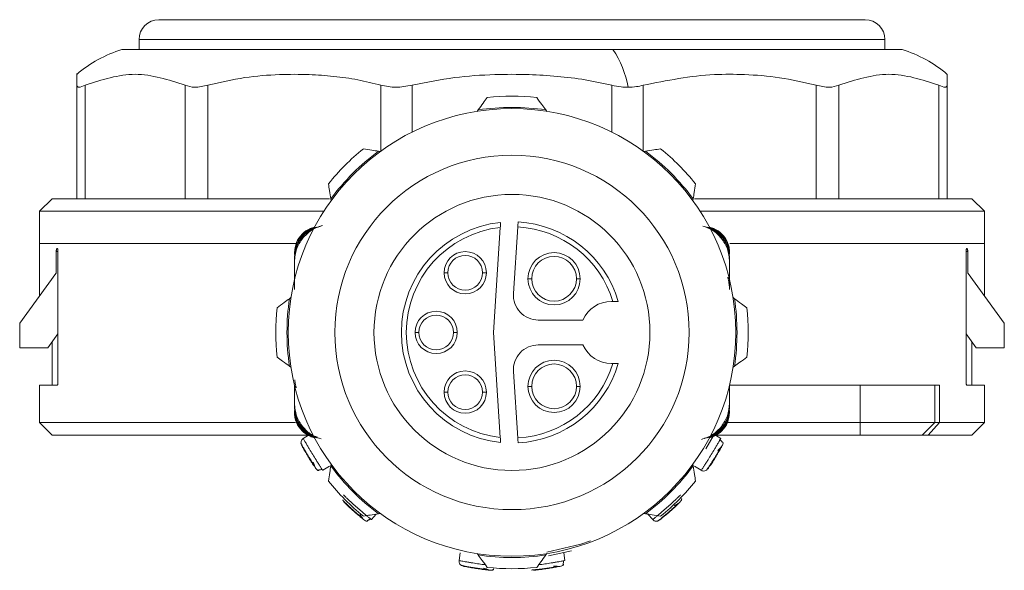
# Model space of a CAD drawing. Header units: millimetres. Extents: x -445 to 1926, y -59 to 420.
# Tile 33 of 44: x 808 to 847, y 155 to 177. Entities that reach past the tile are written whole.
import ezdxf

# ---------------------------------------------------------------- set-up
doc = ezdxf.new("R2010")
doc.units = ezdxf.units.MM
doc.linetypes.add('SLD-Solid', pattern=[0])

msp = doc.modelspace()

# ---------------------------------------------------------------- linework, layer by layer
at = {"color": 7, "linetype": 'SLD-Solid', "lineweight": 18}
for p, q in [((813.439, 177.16), (841.839, 177.16)), ((812.639, 176.36), (842.639, 176.36)), ((812.639, 175.96), (812.639, 176.36)), ((842.639, 175.96), (842.639, 176.36)), ((811.949, 175.96), (831.7, 175.96)), ((831.7, 175.96), (843.329, 175.96)), ((845.139, 174.963), (845.139, 174.525)), ((810.139, 169.96), (810.139, 174.525)), ((810.474, 169.96), (810.474, 174.525)), ((814.493, 169.96), (814.493, 174.525)), ((815.408, 169.96), (815.408, 174.525)), ((822.37, 171.881), (822.37, 174.525)), ((823.62, 172.637), (823.62, 174.525)), ((831.658, 172.637), (831.658, 174.525)), ((832.908, 171.881), (832.908, 174.525)), ((839.87, 169.96), (839.87, 174.525)), ((840.785, 169.96), (840.785, 174.525)), ((844.804, 169.96), (844.804, 174.525)), ((845.139, 169.96), (845.139, 174.525)), ((826.281, 173.532), (826.239, 173.475)), ((829.039, 173.475), (828.998, 173.532)), ((822.343, 171.861), (822.273, 171.872)), ((833.006, 171.872), (832.936, 171.861)), ((809.139, 169.96), (808.639, 169.46)), ((809.139, 169.96), (820.296, 169.96)), ((820.352, 169.951), (820.363, 169.881)), ((834.916, 169.881), (834.927, 169.951)), ((834.982, 169.96), (846.139, 169.96)), ((846.139, 169.96), (846.639, 169.46)), ((808.639, 169.46), (820.074, 169.46)), ((808.639, 168.16), (808.639, 169.46)), ((835.205, 169.46), (846.639, 169.46)), ((846.639, 168.16), (846.639, 169.46)), ((827.17, 168.809), (826.895, 164.585)), ((827.698, 166.15), (827.873, 168.828)), ((808.639, 168.16), (808.639, 166.063)), ((808.639, 168.16), (818.958, 168.16)), ((836.4, 168.16), (846.639, 168.16)), ((846.639, 166.063), (846.639, 168.16)), ((809.309, 167.835), (809.309, 166.96)), ((809.379, 167.835), (809.309, 167.835)), ((809.379, 162.585), (809.379, 167.835)), ((818.889, 167.799), (818.889, 167.725)), ((818.889, 167.614), (818.889, 167.54)), ((818.889, 166.336), (818.889, 167.54)), ((836.389, 167.8), (836.389, 167.726)), ((836.389, 167.615), (836.389, 167.541)), ((836.389, 167.541), (836.389, 167.43)), ((845.9, 162.585), (845.9, 167.835)), ((845.97, 167.835), (845.9, 167.835)), ((845.97, 167.835), (845.97, 166.96)), ((818.889, 167.43), (818.889, 166.306)), ((836.389, 167.43), (836.389, 166.307)), ((809.289, 166.96), (807.839, 164.96)), ((809.289, 166.96), (809.309, 166.96)), ((825.057, 166.985), (824.907, 166.985)), ((826.457, 166.985), (826.607, 166.985)), ((828.432, 166.744), (828.282, 166.744)), ((830.232, 166.744), (830.382, 166.744)), ((845.989, 166.96), (845.97, 166.96)), ((847.439, 164.96), (845.989, 166.96)), ((818.749, 165.985), (818.692, 165.943)), ((836.587, 165.943), (836.53, 165.985)), ((831.701, 165.835), (831.639, 165.835)), ((807.839, 163.96), (807.839, 164.96)), ((830.494, 165.085), (828.696, 165.085)), ((847.439, 163.96), (847.439, 164.96)), ((808.967, 163.96), (809.379, 164.528)), ((823.889, 164.585), (823.739, 164.585)), ((825.289, 164.585), (825.439, 164.585)), ((826.895, 164.585), (827.17, 160.361)), ((846.311, 163.96), (845.9, 164.528)), ((808.967, 163.96), (807.839, 163.96)), ((809.139, 164.197), (809.139, 162.46)), ((828.696, 164.085), (830.494, 164.085)), ((846.139, 162.46), (846.139, 164.197)), ((847.439, 163.96), (846.311, 163.96)), ((818.692, 163.226), (818.749, 163.185)), ((831.639, 163.335), (831.701, 163.335)), ((836.53, 163.185), (836.587, 163.226)), ((827.873, 160.341), (827.698, 163.02)), ((808.639, 162.46), (808.639, 160.96)), ((808.639, 162.46), (809.343, 162.46)), ((818.889, 161.74), (818.889, 162.478)), ((828.432, 162.418), (828.282, 162.418)), ((830.232, 162.418), (830.382, 162.418)), ((836.389, 161.74), (836.389, 162.478)), ((836.389, 162.478), (836.389, 161.629)), ((841.639, 162.46), (836.389, 162.46)), ((841.639, 160.96), (841.639, 162.46)), ((841.639, 162.46), (844.639, 162.46)), ((844.639, 160.96), (844.639, 162.46)), ((844.639, 162.46), (844.83, 162.46)), ((844.83, 160.96), (844.83, 162.46)), ((845.935, 162.46), (846.639, 162.46)), ((846.639, 160.96), (846.639, 162.46)), ((825.057, 162.185), (824.907, 162.185)), ((826.457, 162.185), (826.607, 162.185)), ((818.889, 161.629), (818.889, 161.74)), ((818.889, 161.555), (818.889, 161.629)), ((836.389, 161.555), (836.389, 161.629)), ((818.889, 161.37), (818.889, 161.444)), ((836.389, 161.37), (836.389, 161.444)), ((808.639, 160.96), (809.139, 160.46)), ((818.927, 160.96), (808.639, 160.96)), ((841.639, 160.96), (836.304, 160.96)), ((841.639, 160.46), (841.639, 160.96)), ((844.639, 160.96), (841.639, 160.96)), ((844.139, 160.46), (844.639, 160.96)), ((844.377, 160.46), (844.83, 160.96)), ((844.83, 160.96), (844.639, 160.96)), ((846.639, 160.96), (844.83, 160.96)), ((846.139, 160.46), (846.639, 160.96)), ((819.639, 160.46), (809.139, 160.46)), ((819.246, 160.321), (819.46, 160.452)), ((835.818, 160.452), (836.032, 160.321)), ((841.639, 160.46), (835.829, 160.46)), ((844.139, 160.46), (841.639, 160.46)), ((844.377, 160.46), (844.139, 160.46)), ((846.139, 160.46), (844.377, 160.46)), ((820.298, 159.207), (820.03, 159.042)), ((820.363, 159.288), (820.352, 159.218)), ((834.927, 159.218), (834.916, 159.288)), ((835.248, 159.042), (834.98, 159.207)), ((822.181, 157.283), (821.983, 157.06)), ((822.273, 157.297), (822.343, 157.308)), ((832.936, 157.308), (833.006, 157.297)), ((833.297, 157.061), (833.1, 157.283)), ((833.482, 156.999), (833.502, 157)), ((825.51, 155.415), (825.557, 155.726)), ((826.239, 155.694), (826.281, 155.637)), ((828.998, 155.637), (829.039, 155.694)), ((829.11, 155.604), (830.031, 155.805)), ((829.721, 155.726), (829.768, 155.415))]:
    msp.add_line(p, q, dxfattribs=at)
at = {"color": 7, "linetype": 'SLD-Solid', "lineweight": 18, "flags": 128}
for points in [[(835.441, 159.9), (835.726, 160.412), (835.751, 160.46)], [(830.801, 156.212), (830.405, 156.073), (829.04, 155.745)]]:
    msp.add_lwpolyline(points, dxfattribs=at)
at = {"color": 7, "linetype": 'SLD-Solid', "lineweight": 18}
msp.add_circle((827.639, 164.585), 7.125, dxfattribs=at)
for centre, radius, start, end in [((813.439, 176.36), 0.8, 90, 180), ((841.839, 176.36), 0.8, 0, 90), ((813.477, 171.042), 5.15, 107.2549, 130.4305), ((828.491, 173.8), 3.868, 9.576, 33.9463), ((841.802, 171.042), 5.15, 49.5824, 72.7451), ((827.639, 164.585), 9.5, 84.0016, 95.9984), ((827.639, 164.585), 9, 359.9991, 179.9991), ((827.639, 164.585), 9.05, 81.3677, 98.6323), ((827.639, 164.585), 9.5, 129.0016, 140.9984), ((827.639, 164.585), 9.05, 126.3677, 143.6323), ((827.639, 164.585), 9.05, 36.3677, 53.6323), ((827.639, 164.585), 9.5, 39.0016, 50.9984), ((827.639, 164.585), 5.55, 0, 180), ((827.639, 164.585), 4.45, 95.8809, 264.1191), ((827.639, 164.585), 4.25, 96.3377, 263.6623), ((827.639, 164.585), 4.25, 17.1046, 86.8491), ((827.639, 164.585), 4.45, 16.3139, 86.8232), ((825.757, 166.985), 0.85, 0, 180), ((825.757, 166.985), 0.7, 360, 180), ((829.332, 166.744), 1.05, 0, 180), ((829.332, 166.744), 0.9, 360, 180), ((825.757, 166.985), 0.85, 180, 0), ((825.757, 166.985), 0.7, 180, 360), ((829.332, 166.744), 1.05, 180, 0), ((829.332, 166.744), 0.9, 180, 360), ((827.639, 164.585), 9.05, 171.3677, 188.6323), ((828.696, 166.085), 1, 176.2717, 270), ((827.639, 164.585), 9.05, 351.3677, 8.6323), ((827.639, 164.585), 9.5, 174.0016, 185.9984), ((831.639, 164.585), 1.25, 90, 156.4218), ((827.639, 164.585), 9.5, 354.0016, 5.9984), ((824.589, 164.585), 0.85, 0, 180), ((824.589, 164.585), 0.7, 360, 180), ((827.639, 164.585), 9, 179.9991, 359.9991), ((827.639, 164.585), 5.55, 180, 0), ((824.589, 164.585), 0.85, 180, 0), ((824.589, 164.585), 0.7, 180, 360), ((828.696, 163.085), 1, 90, 183.7283), ((831.639, 164.585), 1.25, 203.5782, 270), ((827.639, 164.585), 4.25, 273.1509, 342.8954), ((827.639, 164.585), 4.45, 273.1768, 343.6861), ((829.332, 162.418), 1.05, 0, 180), ((829.332, 162.418), 0.9, 360, 180), ((825.757, 162.185), 0.85, 0, 180), ((825.757, 162.185), 0.7, 360, 180), ((829.332, 162.418), 1.05, 180, 0), ((829.332, 162.418), 0.9, 180, 360), ((825.757, 162.185), 0.85, 180, 0), ((825.757, 162.185), 0.7, 180, 360), ((827.639, 164.585), 9.05, 216.3677, 233.6323), ((827.639, 164.585), 9.05, 306.3677, 323.6323), ((827.639, 164.585), 9.5, 219.0016, 230.9984), ((827.639, 164.585), 9.5, 309.0016, 320.9984), ((827.639, 164.585), 9.05, 261.3677, 278.6323), ((827.639, 164.585), 9.5, 264.0016, 275.9984)]:
    msp.add_arc(centre, radius, start, end, dxfattribs=at)
for points, knots in [([(810.139, 174.525), (810.139, 174.817), (810.139, 175.11), (810.139, 174.963), (810.139, 174.963)], [0, 0, 0, 0, 0.998199, 1, 1, 1, 1]), ([(814.493, 174.525), (813.824, 174.744), (812.484, 175.183), (811.145, 174.744), (810.474, 174.525)], [0, 0, 0, 0, 0.499632, 1, 1, 1, 1]), ([(822.37, 174.525), (822.06, 174.603), (821.431, 174.76), (820.466, 174.892), (819.414, 174.969), (818.219, 174.965), (816.851, 174.862), (815.9, 174.64), (815.408, 174.525)], [0, 0, 0, 0, 0.135419, 0.274991, 0.415244, 0.585607, 0.785782, 1, 1, 1, 1]), ([(831.658, 174.525), (831.301, 174.603), (830.575, 174.76), (829.46, 174.892), (828.246, 174.969), (826.866, 174.965), (825.286, 174.862), (824.188, 174.64), (823.62, 174.525)], [0, 0, 0, 0, 0.135414, 0.274984, 0.415234, 0.58558, 0.78576, 1, 1, 1, 1]), ([(839.87, 174.525), (839.379, 174.64), (838.428, 174.862), (837.056, 174.963), (835.216, 174.982), (833.863, 174.714), (832.908, 174.525)], [0, 0, 0, 0, 0.21393, 0.414834, 0.587057, 1, 1, 1, 1]), ([(844.804, 174.525), (844.134, 174.744), (842.794, 175.183), (841.455, 174.744), (840.785, 174.525)], [0, 0, 0, 0, 0.500234, 1, 1, 1, 1]), ([(831.658, 174.525), (831.783, 174.499), (831.999, 174.452), (832.214, 174.446), (832.306, 174.443)], [0, 0, 0, 0, 0.573868, 1, 1, 1, 1]), ([(832.306, 174.443), (832.421, 174.448), (832.632, 174.456), (832.822, 174.503), (832.908, 174.525)], [0, 0, 0, 0, 0.54545, 1, 1, 1, 1]), ([(826.281, 173.532), (826.348, 173.625), (826.471, 173.792), (826.592, 173.958), (826.646, 174.033)], [0, 0, 0, 0, 0.550612, 1, 1, 1, 1]), ([(828.632, 174.033), (828.701, 173.938), (828.822, 173.772), (828.945, 173.605), (828.998, 173.532)], [0, 0, 0, 0, 0.569214, 1, 1, 1, 1]), ([(821.66, 171.968), (821.776, 171.949), (821.979, 171.918), (822.184, 171.886), (822.273, 171.872)], [0, 0, 0, 0, 0.5692143, 1, 1, 1, 1]), ([(833.006, 171.872), (833.119, 171.89), (833.324, 171.922), (833.527, 171.953), (833.618, 171.968)], [0, 0, 0, 0, 0.550612, 1, 1, 1, 1]), ([(820.352, 169.951), (820.334, 170.064), (820.302, 170.269), (820.271, 170.472), (820.257, 170.564)], [0, 0, 0, 0, 0.550612, 1, 1, 1, 1]), ([(835.022, 170.564), (835.004, 170.448), (834.972, 170.245), (834.94, 170.04), (834.927, 169.951)], [0, 0, 0, 0, 0.5692143, 1, 1, 1, 1]), ([(819.961, 168.863), (819.833, 168.828), (819.549, 168.75), (819.197, 168.445), (818.939, 168.025), (818.906, 167.702), (818.889, 167.54)], [0, 0, 0, 0, 0.214486, 0.476146, 0.737645, 1, 1, 1, 1]), ([(819.89, 168.839), (819.785, 168.816), (819.53, 168.759), (819.203, 168.487), (818.941, 168.09), (818.907, 167.775), (818.889, 167.614)], [0, 0, 0, 0, 0.18745, 0.452675, 0.72094, 1, 1, 1, 1]), ([(818.889, 167.799), (818.905, 167.938), (818.937, 168.212), (819.178, 168.553), (819.454, 168.748), (819.643, 168.8), (819.705, 168.817)], [0, 0, 0, 0, 0.295904, 0.581829, 0.863182, 1, 1, 1, 1]), ([(819.78, 168.815), (819.716, 168.807), (819.503, 168.778), (819.207, 168.543), (818.934, 168.176), (818.904, 167.876), (818.889, 167.725)], [0, 0, 0, 0, 0.126246, 0.417408, 0.708389, 1, 1, 1, 1]), ([(820.02, 168.889), (819.862, 168.833), (819.552, 168.725), (819.328, 168.486), (819.217, 168.369)], [0, 0, 0, 0, 0.5095325, 1, 1, 1, 1]), ([(827.17, 168.809), (827.171, 168.825), (827.173, 168.854), (827.176, 168.905), (827.179, 168.947), (827.181, 168.979), (827.183, 169.004), (827.183, 169.009), (827.183, 169.011)], [0, 0, 0, 0, 0.149208, 0.283246, 0.504931, 0.633064, 0.758406, 1, 1, 1, 1]), ([(827.886, 169.028), (827.886, 169.025), (827.885, 169.019), (827.882, 168.973), (827.878, 168.907), (827.874, 168.855), (827.873, 168.828)], [0, 0, 0, 0, 0.2500002, 0.5000002, 0.7500002, 1, 1, 1, 1]), ([(836.389, 167.541), (836.373, 167.702), (836.339, 168.025), (836.081, 168.446), (835.729, 168.751), (835.446, 168.829), (835.318, 168.864)], [0, 0, 0, 0, 0.262361, 0.523865, 0.78552, 1, 1, 1, 1]), ([(836.389, 167.615), (836.372, 167.775), (836.338, 168.09), (836.076, 168.487), (835.748, 168.759), (835.494, 168.816), (835.388, 168.84)], [0, 0, 0, 0, 0.279052, 0.547337, 0.812542, 1, 1, 1, 1]), ([(836.056, 168.375), (835.948, 168.494), (835.78, 168.68), (835.549, 168.767), (835.465, 168.798)], [0, 0, 0, 0, 0.6416003, 1, 1, 1, 1]), ([(836.389, 167.726), (836.374, 167.876), (836.344, 168.177), (836.071, 168.543), (835.775, 168.779), (835.563, 168.807), (835.498, 168.816)], [0, 0, 0, 0, 0.291464, 0.58257, 0.873608, 1, 1, 1, 1]), ([(835.574, 168.817), (835.635, 168.8), (835.824, 168.748), (836.103, 168.554), (836.293, 168.271), (836.377, 168.009), (836.385, 167.87), (836.389, 167.8)], [0, 0, 0, 0, 0.136543, 0.417549, 0.703003, 0.8502, 1, 1, 1, 1]), ([(819.217, 168.369), (819.125, 168.23), (818.935, 167.945), (818.905, 167.604), (818.889, 167.43)], [0, 0, 0, 0, 0.489594, 1, 1, 1, 1]), ([(836.389, 167.43), (836.374, 167.605), (836.343, 167.949), (836.15, 168.235), (836.056, 168.375)], [0, 0, 0, 0, 0.510429, 1, 1, 1, 1]), ([(809.309, 167.835), (809.309, 167.848), (809.31, 167.876), (809.316, 167.912), (809.324, 167.941), (809.334, 167.957), (809.341, 167.959), (809.343, 167.96)], [0, 0, 0, 0, 0.205142, 0.410174, 0.618314, 0.833457, 1, 1, 1, 1]), ([(809.343, 167.96), (809.348, 167.958), (809.356, 167.955), (809.367, 167.932), (809.375, 167.899), (809.379, 167.864), (809.379, 167.842), (809.379, 167.835)], [0, 0, 0, 0, 0.225402, 0.450933, 0.672395, 0.88557, 1, 1, 1, 1]), ([(845.9, 167.835), (845.9, 167.848), (845.901, 167.876), (845.906, 167.912), (845.915, 167.941), (845.925, 167.957), (845.932, 167.959), (845.935, 167.96)], [0, 0, 0, 0, 0.204476, 0.408827, 0.616694, 0.832234, 1, 1, 1, 1]), ([(845.935, 167.96), (845.939, 167.958), (845.947, 167.955), (845.958, 167.933), (845.965, 167.899), (845.969, 167.864), (845.969, 167.842), (845.97, 167.835)], [0, 0, 0, 0, 0.225045, 0.450236, 0.671063, 0.884001, 1, 1, 1, 1]), ([(836.319, 166.807), (836.322, 166.793), (836.329, 166.762), (836.337, 166.722), (836.352, 166.649), (836.369, 166.553), (836.375, 166.498), (836.379, 166.463)], [0, 0, 0, 0, 0.048217, 0.111379, 0.194056, 0.491309, 1, 1, 1, 1]), ([(818.191, 165.578), (818.286, 165.647), (818.452, 165.768), (818.619, 165.89), (818.692, 165.943)], [0, 0, 0, 0, 0.569214, 1, 1, 1, 1]), ([(836.587, 165.943), (836.679, 165.876), (836.847, 165.753), (837.013, 165.632), (837.087, 165.578)], [0, 0, 0, 0, 0.550612, 1, 1, 1, 1]), ([(831.701, 165.835), (831.718, 165.835), (831.749, 165.835), (831.801, 165.835), (831.856, 165.835), (831.901, 165.835), (831.907, 165.835), (831.91, 165.835)], [0, 0, 0, 0, 0.1532456, 0.2906312, 0.5169345, 0.7643827, 1, 1, 1, 1]), ([(818.692, 163.226), (818.599, 163.294), (818.432, 163.416), (818.266, 163.538), (818.191, 163.592)], [0, 0, 0, 0, 0.550612, 1, 1, 1, 1]), ([(837.087, 163.592), (836.993, 163.523), (836.827, 163.402), (836.659, 163.279), (836.587, 163.226)], [0, 0, 0, 0, 0.569214, 1, 1, 1, 1]), ([(831.91, 163.335), (831.907, 163.335), (831.901, 163.335), (831.856, 163.335), (831.802, 163.335), (831.749, 163.335), (831.718, 163.335), (831.701, 163.335)], [0, 0, 0, 0, 0.234483, 0.480542, 0.707812, 0.845903, 1, 1, 1, 1]), ([(809.379, 162.585), (809.379, 162.571), (809.378, 162.544), (809.372, 162.507), (809.363, 162.479), (809.353, 162.462), (809.347, 162.461), (809.343, 162.46)], [0, 0, 0, 0, 0.204476, 0.408827, 0.616694, 0.832234, 1, 1, 1, 1]), ([(818.959, 162.363), (818.956, 162.376), (818.949, 162.408), (818.941, 162.448), (818.926, 162.521), (818.911, 162.607), (818.905, 162.657), (818.902, 162.685)], [0, 0, 0, 0, 0.053136, 0.122742, 0.213853, 0.541432, 1, 1, 1, 1]), ([(845.935, 162.46), (845.931, 162.461), (845.923, 162.464), (845.912, 162.487), (845.904, 162.521), (845.9, 162.555), (845.9, 162.577), (845.9, 162.585)], [0, 0, 0, 0, 0.2254015, 0.4509333, 0.6723954, 0.88557, 1, 1, 1, 1]), ([(818.889, 161.74), (818.905, 161.564), (818.936, 161.221), (819.128, 160.934), (819.222, 160.794)], [0, 0, 0, 0, 0.510317, 1, 1, 1, 1]), ([(818.889, 161.629), (818.906, 161.467), (818.939, 161.144), (819.198, 160.724), (819.549, 160.419), (819.833, 160.341), (819.961, 160.306)], [0, 0, 0, 0, 0.262361, 0.523865, 0.78552, 1, 1, 1, 1]), ([(835.318, 160.306), (835.446, 160.341), (835.73, 160.419), (836.081, 160.724), (836.339, 161.145), (836.373, 161.467), (836.389, 161.629)], [0, 0, 0, 0, 0.214486, 0.476146, 0.737645, 1, 1, 1, 1]), ([(836.061, 160.8), (836.154, 160.94), (836.344, 161.225), (836.374, 161.566), (836.389, 161.74)], [0, 0, 0, 0, 0.489706, 1, 1, 1, 1]), ([(818.889, 161.555), (818.907, 161.394), (818.941, 161.079), (819.203, 160.682), (819.53, 160.41), (819.785, 160.353), (819.89, 160.33)], [0, 0, 0, 0, 0.279052, 0.547337, 0.812542, 1, 1, 1, 1]), ([(818.889, 161.444), (818.904, 161.294), (818.935, 160.993), (819.207, 160.627), (819.503, 160.391), (819.716, 160.363), (819.78, 160.354)], [0, 0, 0, 0, 0.291464, 0.58257, 0.873608, 1, 1, 1, 1]), ([(819.705, 160.353), (819.643, 160.369), (819.454, 160.421), (819.176, 160.616), (818.985, 160.899), (818.902, 161.161), (818.893, 161.3), (818.889, 161.37)], [0, 0, 0, 0, 0.136543, 0.417549, 0.703003, 0.8502, 1, 1, 1, 1]), ([(835.388, 160.33), (835.494, 160.354), (835.749, 160.411), (836.076, 160.682), (836.338, 161.08), (836.372, 161.395), (836.389, 161.555)], [0, 0, 0, 0, 0.18745, 0.452675, 0.72094, 1, 1, 1, 1]), ([(835.499, 160.354), (835.563, 160.363), (835.775, 160.391), (836.071, 160.627), (836.344, 160.993), (836.374, 161.294), (836.389, 161.444)], [0, 0, 0, 0, 0.126246, 0.417408, 0.708389, 1, 1, 1, 1]), ([(836.389, 161.37), (836.373, 161.231), (836.341, 160.957), (836.101, 160.616), (835.825, 160.422), (835.636, 160.37), (835.574, 160.353)], [0, 0, 0, 0, 0.295904, 0.581829, 0.863182, 1, 1, 1, 1]), ([(819.222, 160.794), (819.33, 160.675), (819.498, 160.49), (819.73, 160.403), (819.813, 160.372)], [0, 0, 0, 0, 0.641765, 1, 1, 1, 1]), ([(835.258, 160.281), (835.416, 160.336), (835.726, 160.444), (835.951, 160.683), (836.061, 160.8)], [0, 0, 0, 0, 0.509411, 1, 1, 1, 1]), ([(835.574, 160.353), (835.638, 160.366), (835.726, 160.384), (835.798, 160.437), (835.818, 160.452)], [0, 0, 0, 0, 0.719344, 1, 1, 1, 1]), ([(819.151, 160.135), (819.154, 160.13), (819.159, 160.12), (819.199, 160.044), (819.26, 159.931), (819.326, 159.814), (819.372, 159.736), (819.387, 159.71)], [0, 0, 0, 0, 0.222532, 0.445065, 0.667991, 0.891339, 1, 1, 1, 1]), ([(819.153, 160.135), (819.153, 160.158), (819.153, 160.206), (819.187, 160.275), (819.226, 160.306), (819.246, 160.321)], [0, 0, 0, 0, 0.311559, 0.6557795, 1, 1, 1, 1]), ([(819.761, 159.098), (819.757, 159.105), (819.747, 159.119), (819.673, 159.227), (819.571, 159.382), (819.453, 159.568), (819.34, 159.758), (819.249, 159.919), (819.186, 160.034), (819.178, 160.049), (819.174, 160.056)], [0, 0, 0, 0, 0.123379, 0.248042, 0.373666, 0.499948, 0.626271, 0.751961, 0.876673, 1, 1, 1, 1]), ([(819.996, 159.092), (819.988, 159.105), (819.966, 159.137), (819.911, 159.222), (819.837, 159.334), (819.742, 159.485), (819.624, 159.673), (819.509, 159.864), (819.419, 160.017), (819.352, 160.134), (819.299, 160.226), (819.256, 160.302), (819.25, 160.314), (819.246, 160.321)], [0, 0, 0, 0, 0.056466, 0.142688, 0.228837, 0.305261, 0.42845, 0.551652, 0.628071, 0.714204, 0.80037, 0.876807, 1, 1, 1, 1]), ([(827.183, 160.158), (827.183, 160.161), (827.183, 160.167), (827.18, 160.211), (827.176, 160.264), (827.173, 160.315), (827.171, 160.345), (827.17, 160.361)], [0, 0, 0, 0, 0.240754, 0.492009, 0.714933, 0.849811, 1, 1, 1, 1]), ([(827.873, 160.341), (827.874, 160.315), (827.878, 160.263), (827.882, 160.197), (827.885, 160.151), (827.886, 160.145), (827.886, 160.142)], [0, 0, 0, 0, 0.25, 0.5, 0.75, 1, 1, 1, 1]), ([(836.003, 160.268), (835.995, 160.255), (835.976, 160.221), (835.927, 160.133), (835.859, 160.017), (835.769, 159.864), (835.655, 159.673), (835.537, 159.484), (835.441, 159.334), (835.367, 159.221), (835.309, 159.133), (835.261, 159.06), (835.253, 159.049), (835.248, 159.042)], [0, 0, 0, 0, 0.056466, 0.142688, 0.228837, 0.305261, 0.42845, 0.551652, 0.628071, 0.714204, 0.80037, 0.876807, 1, 1, 1, 1]), ([(836.104, 160.056), (836.1, 160.049), (836.092, 160.034), (836.03, 159.919), (835.938, 159.758), (835.825, 159.568), (835.708, 159.382), (835.605, 159.227), (835.532, 159.119), (835.522, 159.105), (835.517, 159.098)], [0, 0, 0, 0, 0.123379, 0.248042, 0.373666, 0.499948, 0.626271, 0.751961, 0.876673, 1, 1, 1, 1]), ([(835.912, 159.831), (835.938, 159.857), (835.988, 159.909), (836.04, 159.965), (836.073, 160.003), (836.08, 160.012), (836.083, 160.017)], [0, 0, 0, 0, 0.271066, 0.528959, 0.772095, 1, 1, 1, 1]), ([(836.094, 160.161), (836.089, 160.174), (836.079, 160.198), (836.055, 160.23), (836.027, 160.257), (836.005, 160.27), (835.994, 160.277)], [0, 0, 0, 0, 0.263004, 0.520422, 0.767336, 1, 1, 1, 1]), ([(836.032, 160.321), (836.03, 160.317), (836.028, 160.312), (836.006, 160.274), (836.003, 160.268)], [0, 0, 0, 0, 0.860321, 1, 1, 1, 1]), ([(836.128, 160.153), (836.126, 160.163), (836.123, 160.181), (836.104, 160.176), (836.096, 160.174)], [0, 0, 0, 0, 0.553215, 1, 1, 1, 1]), ([(836.104, 160.056), (836.115, 160.08), (836.13, 160.111), (836.126, 160.145), (836.125, 160.153)], [0, 0, 0, 0, 0.751765, 1, 1, 1, 1]), ([(819.387, 159.71), (819.403, 159.684), (819.449, 159.605), (819.532, 159.47), (819.629, 159.319), (819.682, 159.239), (819.709, 159.2)], [0, 0, 0, 0, 0.146748, 0.43206, 0.71662, 1, 1, 1, 1]), ([(835.729, 159.445), (835.746, 159.471), (835.795, 159.548), (835.877, 159.684), (835.968, 159.838), (836.015, 159.922), (836.038, 159.964)], [0, 0, 0, 0, 0.146748, 0.43206, 0.71662, 1, 1, 1, 1]), ([(819.647, 159.372), (819.659, 159.337), (819.683, 159.269), (819.709, 159.197), (819.728, 159.15), (819.733, 159.14), (819.736, 159.135)], [0, 0, 0, 0, 0.271066, 0.528959, 0.772095, 1, 1, 1, 1]), ([(820.257, 158.606), (820.275, 158.722), (820.306, 158.925), (820.338, 159.13), (820.352, 159.218)], [0, 0, 0, 0, 0.569214, 1, 1, 1, 1]), ([(834.927, 159.218), (834.944, 159.105), (834.976, 158.9), (835.008, 158.697), (835.022, 158.606)], [0, 0, 0, 0, 0.550612, 1, 1, 1, 1]), ([(835.457, 159.042), (835.461, 159.047), (835.467, 159.056), (835.517, 159.126), (835.59, 159.232), (835.664, 159.343), (835.713, 159.42), (835.729, 159.445)], [0, 0, 0, 0, 0.222532, 0.445065, 0.667991, 0.891339, 1, 1, 1, 1]), ([(819.761, 159.098), (819.777, 159.078), (819.799, 159.051), (819.83, 159.039), (819.838, 159.036)], [0, 0, 0, 0, 0.751766, 1, 1, 1, 1]), ([(819.837, 159.034), (819.846, 159.03), (819.864, 159.025), (819.868, 159.044), (819.87, 159.052)], [0, 0, 0, 0, 0.553215, 1, 1, 1, 1]), ([(819.838, 159.033), (819.847, 159.03), (819.864, 159.024), (819.868, 159.044), (819.87, 159.052)], [0, 0, 0, 0, 0.5565554, 1, 1, 1, 1]), ([(819.859, 159.06), (819.873, 159.059), (819.899, 159.056), (819.939, 159.063), (819.976, 159.076), (819.997, 159.09), (820.008, 159.096)], [0, 0, 0, 0, 0.263004, 0.520422, 0.767336, 1, 1, 1, 1]), ([(820.03, 159.042), (820.027, 159.046), (820.024, 159.051), (820, 159.087), (819.996, 159.092)], [0, 0, 0, 0, 0.860321, 1, 1, 1, 1]), ([(835.457, 159.043), (835.436, 159.033), (835.393, 159.011), (835.317, 159.01), (835.271, 159.032), (835.248, 159.042)], [0, 0, 0, 0, 0.311559, 0.655779, 1, 1, 1, 1]), ([(821.936, 157.098), (821.924, 157.107), (821.894, 157.132), (821.816, 157.196), (821.713, 157.283), (821.578, 157.398), (821.41, 157.544), (821.245, 157.693), (821.114, 157.813), (821.015, 157.905), (820.938, 157.978), (820.875, 158.039), (820.865, 158.048), (820.86, 158.054)], [0, 0, 0, 0, 0.056466, 0.142688, 0.228837, 0.305261, 0.42845, 0.551652, 0.628071, 0.714204, 0.80037, 0.876807, 1, 1, 1, 1]), ([(834.377, 158.013), (834.365, 158.002), (834.337, 157.975), (834.264, 157.906), (834.166, 157.814), (834.034, 157.694), (833.869, 157.545), (833.701, 157.399), (833.566, 157.284), (833.463, 157.197), (833.381, 157.129), (833.313, 157.074), (833.303, 157.066), (833.297, 157.061)], [0, 0, 0, 0, 0.057178, 0.142687, 0.22891, 0.30536, 0.428453, 0.551725, 0.628125, 0.714205, 0.800412, 0.876862, 1, 1, 1, 1]), ([(834.42, 158.055), (834.417, 158.051), (834.413, 158.047), (834.381, 158.017), (834.377, 158.013)], [0, 0, 0, 0, 0.866964, 1, 1, 1, 1]), ([(820.823, 157.848), (820.827, 157.844), (820.835, 157.836), (820.895, 157.775), (820.987, 157.685), (821.084, 157.592), (821.151, 157.531), (821.173, 157.511)], [0, 0, 0, 0, 0.2225315, 0.4450654, 0.6679912, 0.8913393, 1, 1, 1, 1]), ([(821.71, 157.035), (821.703, 157.04), (821.69, 157.051), (821.588, 157.132), (821.444, 157.25), (821.278, 157.394), (821.114, 157.542), (820.979, 157.67), (820.886, 157.761), (820.874, 157.773), (820.868, 157.779)], [0, 0, 0, 0, 0.1233788, 0.2480421, 0.3736661, 0.4999483, 0.6262715, 0.7519612, 0.8766734, 1, 1, 1, 1]), ([(834.41, 157.779), (834.405, 157.774), (834.394, 157.763), (834.3, 157.671), (834.165, 157.543), (834.002, 157.395), (833.835, 157.251), (833.692, 157.133), (833.59, 157.052), (833.577, 157.041), (833.57, 157.036)], [0, 0, 0, 0, 0.1232181, 0.2479402, 0.3735867, 0.499886, 0.6262245, 0.7519299, 0.8766576, 1, 1, 1, 1]), ([(833.874, 157.306), (833.898, 157.325), (833.967, 157.384), (834.085, 157.49), (834.217, 157.611), (834.286, 157.678), (834.321, 157.711)], [0, 0, 0, 0, 0.14642, 0.431831, 0.716501, 1, 1, 1, 1]), ([(834.163, 157.621), (834.195, 157.639), (834.258, 157.673), (834.323, 157.711), (834.366, 157.738), (834.374, 157.745), (834.379, 157.748)], [0, 0, 0, 0, 0.27122, 0.529165, 0.772245, 1, 1, 1, 1]), ([(834.41, 157.779), (834.427, 157.799), (834.45, 157.825), (834.456, 157.858), (834.458, 157.867)], [0, 0, 0, 0, 0.742218, 1, 1, 1, 1]), ([(834.462, 157.866), (834.463, 157.876), (834.466, 157.894), (834.447, 157.895), (834.438, 157.895)], [0, 0, 0, 0, 0.554388, 1, 1, 1, 1]), ([(821.173, 157.511), (821.196, 157.49), (821.262, 157.428), (821.382, 157.323), (821.519, 157.207), (821.593, 157.146), (821.63, 157.116)], [0, 0, 0, 0, 0.146748, 0.43206, 0.71662, 1, 1, 1, 1]), ([(821.521, 157.263), (821.542, 157.233), (821.584, 157.175), (821.631, 157.114), (821.662, 157.074), (821.671, 157.066), (821.675, 157.063)], [0, 0, 0, 0, 0.271066, 0.528959, 0.772095, 1, 1, 1, 1]), ([(822.273, 157.297), (822.16, 157.28), (821.955, 157.248), (821.752, 157.216), (821.66, 157.202)], [0, 0, 0, 0, 0.550612, 1, 1, 1, 1]), ([(833.618, 157.202), (833.502, 157.22), (833.299, 157.252), (833.094, 157.284), (833.006, 157.297)], [0, 0, 0, 0, 0.569214, 1, 1, 1, 1]), ([(833.497, 156.999), (833.501, 157.003), (833.51, 157.01), (833.578, 157.062), (833.679, 157.142), (833.782, 157.227), (833.851, 157.286), (833.874, 157.306)], [0, 0, 0, 0, 0.222449, 0.44491, 0.667773, 0.891069, 1, 1, 1, 1]), ([(821.71, 157.035), (821.731, 157.02), (821.759, 157), (821.793, 156.998), (821.801, 156.998)], [0, 0, 0, 0, 0.751765, 1, 1, 1, 1]), ([(821.801, 156.995), (821.811, 156.995), (821.829, 156.994), (821.828, 157.014), (821.827, 157.023)], [0, 0, 0, 0, 0.553215, 1, 1, 1, 1]), ([(821.815, 157.026), (821.828, 157.029), (821.854, 157.035), (821.89, 157.053), (821.921, 157.076), (821.938, 157.096), (821.946, 157.105)], [0, 0, 0, 0, 0.263004, 0.520422, 0.767336, 1, 1, 1, 1]), ([(821.983, 157.06), (821.979, 157.063), (821.975, 157.066), (821.941, 157.094), (821.936, 157.098)], [0, 0, 0, 0, 0.860321, 1, 1, 1, 1]), ([(833.496, 157.001), (833.474, 156.997), (833.426, 156.988), (833.353, 157.01), (833.315, 157.044), (833.297, 157.061)], [0, 0, 0, 0, 0.3129174, 0.6564587, 1, 1, 1, 1]), ([(826.646, 155.137), (826.577, 155.231), (826.456, 155.397), (826.334, 155.565), (826.281, 155.637)], [0, 0, 0, 0, 0.569214, 1, 1, 1, 1]), ([(828.998, 155.637), (828.93, 155.545), (828.808, 155.377), (828.686, 155.211), (828.632, 155.137)], [0, 0, 0, 0, 0.550612, 1, 1, 1, 1]), ([(825.593, 155.223), (825.575, 155.238), (825.538, 155.269), (825.508, 155.339), (825.51, 155.39), (825.51, 155.415)], [0, 0, 0, 0, 0.311559, 0.655779, 1, 1, 1, 1]), ([(826.568, 155.244), (826.545, 155.247), (826.447, 155.26), (826.249, 155.287), (826.03, 155.322), (825.855, 155.352), (825.721, 155.375), (825.617, 155.394), (825.531, 155.41), (825.518, 155.413), (825.51, 155.415)], [0, 0, 0, 0, 0.052972, 0.220896, 0.388839, 0.493008, 0.61042, 0.727877, 0.83207, 1, 1, 1, 1]), ([(829.709, 155.403), (829.694, 155.4), (829.656, 155.393), (829.556, 155.375), (829.424, 155.352), (829.248, 155.322), (829.03, 155.287), (828.832, 155.26), (828.734, 155.247), (828.71, 155.244)], [0, 0, 0, 0, 0.095625, 0.241643, 0.387534, 0.516959, 0.725579, 0.934223, 1, 1, 1, 1]), ([(829.611, 155.19), (829.636, 155.196), (829.67, 155.205), (829.693, 155.23), (829.698, 155.236)], [0, 0, 0, 0, 0.7517661, 1, 1, 1, 1]), ([(829.685, 155.264), (829.692, 155.276), (829.704, 155.3), (829.713, 155.339), (829.716, 155.378), (829.711, 155.403), (829.709, 155.415)], [0, 0, 0, 0, 0.263004, 0.520422, 0.767336, 1, 1, 1, 1]), ([(829.701, 155.234), (829.707, 155.241), (829.719, 155.255), (829.703, 155.266), (829.696, 155.271)], [0, 0, 0, 0, 0.553215, 1, 1, 1, 1]), ([(829.701, 155.234), (829.708, 155.242), (829.72, 155.255), (829.704, 155.267), (829.697, 155.272)], [0, 0, 0, 0, 0.5565551, 1, 1, 1, 1]), ([(829.768, 155.415), (829.763, 155.414), (829.758, 155.412), (829.715, 155.404), (829.709, 155.403)], [0, 0, 0, 0, 0.860321, 1, 1, 1, 1]), ([(825.592, 155.223), (825.597, 155.221), (825.609, 155.219), (825.693, 155.2), (825.818, 155.175), (825.95, 155.15), (826.04, 155.135), (826.069, 155.13)], [0, 0, 0, 0, 0.222532, 0.445065, 0.667991, 0.891339, 1, 1, 1, 1]), ([(825.592, 155.223), (825.597, 155.221), (825.609, 155.219), (825.693, 155.2), (825.818, 155.175), (825.951, 155.149), (826.041, 155.135), (826.072, 155.13)], [0, 0, 0, 0, 0.221838, 0.443677, 0.665908, 0.888559, 1, 1, 1, 1]), ([(826.778, 155.023), (826.77, 155.024), (826.753, 155.026), (826.623, 155.038), (826.439, 155.059), (826.22, 155.089), (826.003, 155.125), (825.82, 155.158), (825.692, 155.184), (825.675, 155.188), (825.667, 155.19)], [0, 0, 0, 0, 0.123379, 0.248042, 0.373666, 0.499948, 0.626271, 0.751961, 0.876673, 1, 1, 1, 1]), ([(826.069, 155.13), (826.099, 155.125), (826.189, 155.11), (826.346, 155.087), (826.524, 155.064), (826.619, 155.053), (826.667, 155.048)], [0, 0, 0, 0, 0.146748, 0.43206, 0.71662, 1, 1, 1, 1]), ([(826.496, 155.112), (826.53, 155.099), (826.597, 155.073), (826.669, 155.047), (826.717, 155.031), (826.728, 155.029), (826.734, 155.028)], [0, 0, 0, 0, 0.271066, 0.528959, 0.772095, 1, 1, 1, 1]), ([(826.778, 155.023), (826.804, 155.023), (826.839, 155.021), (826.868, 155.038), (826.875, 155.042)], [0, 0, 0, 0, 0.751767, 1, 1, 1, 1]), ([(826.876, 155.04), (826.885, 155.045), (826.901, 155.054), (826.889, 155.07), (826.883, 155.077)], [0, 0, 0, 0, 0.5532147, 1, 1, 1, 1]), ([(826.877, 155.04), (826.886, 155.045), (826.901, 155.055), (826.889, 155.07), (826.884, 155.077)], [0, 0, 0, 0, 0.556555, 1, 1, 1, 1]), ([(828.419, 155.033), (828.424, 155.033), (828.436, 155.034), (828.521, 155.041), (828.649, 155.054), (828.782, 155.068), (828.872, 155.08), (828.902, 155.084)], [0, 0, 0, 0, 0.222532, 0.445065, 0.667991, 0.891339, 1, 1, 1, 1]), ([(829.611, 155.19), (829.603, 155.188), (829.586, 155.184), (829.459, 155.158), (829.276, 155.125), (829.058, 155.089), (828.84, 155.059), (828.655, 155.038), (828.526, 155.026), (828.509, 155.024), (828.5, 155.023)], [0, 0, 0, 0, 0.123379, 0.248042, 0.373666, 0.499948, 0.626271, 0.751961, 0.876673, 1, 1, 1, 1]), ([(828.902, 155.084), (828.933, 155.088), (829.023, 155.1), (829.18, 155.124), (829.357, 155.154), (829.451, 155.172), (829.498, 155.181)], [0, 0, 0, 0, 0.146748, 0.43206, 0.71662, 1, 1, 1, 1]), ([(829.315, 155.191), (829.352, 155.189), (829.424, 155.184), (829.5, 155.18), (829.551, 155.179), (829.562, 155.18), (829.568, 155.18)], [0, 0, 0, 0, 0.271066, 0.528959, 0.772095, 1, 1, 1, 1])]:
    msp.add_open_spline(points, degree=3, knots=knots, dxfattribs=at)
for points in [[(810.139, 174.525), (810.154, 174.484), (810.183, 174.402), (810.377, 174.484), (810.474, 174.525)], [(814.493, 174.525), (814.616, 174.484), (814.861, 174.402), (815.226, 174.484), (815.408, 174.525)], [(822.37, 174.525), (822.567, 174.484), (822.962, 174.402), (823.401, 174.484), (823.62, 174.525)], [(839.87, 174.525), (840.053, 174.484), (840.418, 174.402), (840.663, 174.484), (840.785, 174.525)], [(844.804, 174.525), (844.901, 174.484), (845.095, 174.402), (845.125, 174.484), (845.139, 174.525)]]:
    msp.add_open_spline(points, degree=3, dxfattribs=at)

doc.saveas('drawing.dxf')
